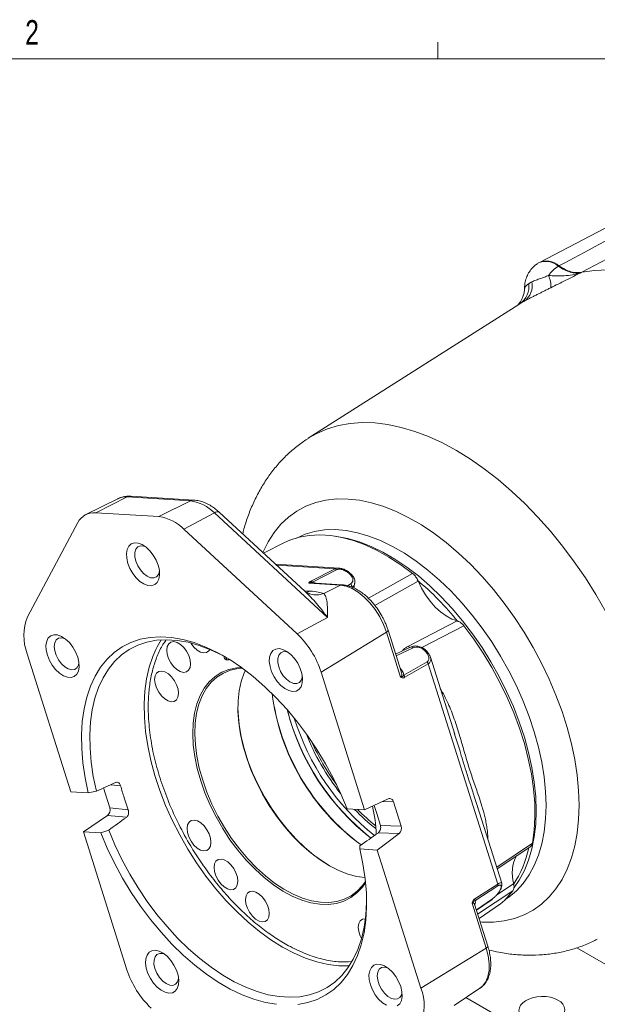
# Model space of a CAD drawing. Header units: inches. Extents: x 0.3 to 33.9, y 0.2 to 21.7.
# Tile 16 of 17: x 27.3 to 30.2, y 16.6 to 21.6. Entities that reach past the tile are written whole.
import ezdxf

# ---------------------------------------------------------------- set-up
doc = ezdxf.new("R2010")
doc.units = ezdxf.units.IN
doc.header["$MEASUREMENT"] = 0
doc.layers.add('SLD-0', color=7, linetype='Continuous', lineweight=15)
doc.styles.add('SLDTEXTSTYLE0', font='TXT', dxfattribs={"width": 0.75})

msp = doc.modelspace()

# ---------------------------------------------------------------- linework, layer by layer
at = {"color": 7, "linetype": 'Continuous', "lineweight": 15}
for p, q in [((30.7151, 20.7865), (29.917, 20.3702)), ((29.9126, 20.3676), (29.9095, 20.3657)), ((30.0172, 20.3523), (30.0141, 20.3504)), ((30.1306, 20.3178), (30.1336, 20.3197)), ((29.8118, 20.1556), (28.7358, 19.4715)), ((29.8105, 20.1545), (29.8119, 20.1554)), ((28.7961, 19.5099), (28.792, 19.5073)), ((27.8107, 19.1717), (27.6496, 19.0912)), ((28.1336, 19.1516), (27.8107, 19.1717)), ((28.1524, 19.1555), (27.8295, 19.1756)), ((27.7627, 19.1627), (27.5993, 19.0819)), ((28.1336, 19.1516), (27.9725, 19.0711)), ((27.6496, 19.0912), (27.9725, 19.0711)), ((28.2558, 19.0901), (28.1004, 19.0068)), ((28.8336, 18.5564), (28.2558, 19.0901)), ((28.7186, 18.6899), (28.2821, 19.093)), ((27.3009, 18.5587), (27.558, 19.0405)), ((28.1004, 19.0068), (28.6782, 18.4731)), ((28.6141, 18.9383), (28.507, 18.8853)), ((28.8938, 18.8079), (28.5689, 18.8282)), ((28.7485, 18.7408), (28.8727, 18.8041)), ((28.7566, 18.7363), (28.8808, 18.7997)), ((28.9039, 18.806), (28.8931, 18.808)), ((28.9509, 18.7745), (28.9516, 18.7737)), ((28.958, 18.7747), (28.9572, 18.7754)), ((28.9003, 18.7207), (28.7379, 18.7308)), ((28.9097, 18.7227), (28.7497, 18.7326)), ((28.9003, 18.7207), (28.8149, 18.6781)), ((28.9726, 18.7317), (28.972, 18.7291)), ((28.8336, 18.5564), (28.6782, 18.4731)), ((29.1355, 18.4809), (28.8012, 18.2771)), ((29.2079, 18.2516), (29.1355, 18.4809)), ((29.2115, 18.2755), (29.1436, 18.4905)), ((27.4749, 18.4528), (27.491, 18.449)), ((27.5217, 17.666), (27.2992, 18.3706)), ((29.2609, 18.4052), (29.1824, 18.3679)), ((29.3309, 18.3869), (29.3317, 18.3862)), ((29.338, 18.3871), (29.3373, 18.3879)), ((28.3246, 18.3467), (28.3243, 18.3465)), ((28.3292, 18.3438), (28.3299, 18.3415)), ((29.3426, 18.3288), (29.2234, 18.2604)), ((29.3485, 18.319), (29.2293, 18.2505)), ((29.7038, 17.1939), (29.3485, 18.319)), ((29.4841, 17.9603), (29.3602, 18.3525)), ((28.8012, 18.2771), (29.0237, 17.5726)), ((29.2128, 18.2709), (29.2111, 18.2754)), ((29.4839, 17.9602), (29.4822, 17.9658)), ((27.6114, 17.6599), (27.5217, 17.666)), ((27.6114, 17.6599), (27.6527, 17.6684)), ((27.7215, 17.583), (27.6893, 17.685)), ((27.7946, 17.6352), (27.8154, 17.5735)), ((29.0237, 17.5726), (29.1441, 17.6295)), ((29.1711, 17.6135), (29.21, 17.4904)), ((27.8154, 17.5735), (27.7215, 17.583)), ((29.0237, 17.5726), (28.9344, 17.5776)), ((29.6026, 17.5828), (29.5989, 17.5947)), ((29.7246, 17.1988), (29.5995, 17.5949)), ((27.5865, 17.4609), (27.7099, 17.5446)), ((27.7099, 17.5446), (27.8061, 17.5349)), ((29.1047, 17.4933), (29.0868, 17.5548)), ((27.8091, 16.7563), (27.5865, 17.4609)), ((27.5865, 17.4609), (27.6758, 17.4559)), ((27.7155, 17.4694), (27.6758, 17.4559)), ((29.21, 17.4904), (29.1047, 17.4933)), ((29.2002, 17.4519), (29.0885, 17.3674)), ((29.0922, 17.4549), (29.2002, 17.4519)), ((28.9989, 17.3736), (29, 17.3895)), ((28.9989, 17.3736), (29.0885, 17.3674)), ((29.0885, 17.3674), (29.311, 16.6629)), ((29.7018, 17.2711), (29.8726, 17.3863)), ((29.5868, 17.1185), (29.7038, 17.1939)), ((29.587, 17.109), (29.704, 17.1844)), ((29.7172, 17.1655), (29.7169, 17.1648)), ((29.5952, 17.0606), (29.6749, 17.1156)), ((29.6453, 16.8666), (29.5729, 17.0959)), ((29.5852, 17.091), (29.5846, 17.0938)), ((29.6535, 16.8762), (29.5856, 17.0912)), ((29.6085, 17.0186), (29.6907, 17.0734)), ((29.311, 16.6629), (29.6453, 16.8666)), ((29.4808, 16.5733), (29.6132, 16.6615))]:
    msp.add_line(p, q, dxfattribs=at)
at = {"color": 8, "linetype": 'Continuous', "lineweight": 15}
for p, q in [((29.8119, 20.1554), (29.8174, 20.1591)), ((28.7933, 19.508), (28.7917, 19.5071)), ((28.8727, 18.8041), (28.5748, 18.8227)), ((29.0433, 18.654), (29.2692, 18.7809)), ((28.9517, 18.7274), (28.9366, 18.7181)), ((29.0763, 18.6172), (29.2967, 18.7422)), ((28.7158, 18.6924), (28.7473, 18.6905)), ((28.7473, 18.6905), (28.7245, 18.6851)), ((29.497, 18.538), (29.2453, 18.4079)), ((29.5314, 18.5135), (29.3168, 18.4024)), ((29.1849, 18.36), (29.2716, 18.4012)), ((29.2587, 18.4021), (29.2453, 18.4079)), ((28.3096, 18.3553), (28.3051, 18.3527)), ((28.3172, 18.3456), (28.3117, 18.3424)), ((28.3292, 18.3436), (28.3208, 18.3388)), ((27.7261, 17.7017), (27.7765, 17.6966)), ((29.1135, 17.6151), (29.1711, 17.6135)), ((29.6989, 17.2802), (29.8819, 17.4037)), ((29.6015, 17.0409), (29.7815, 17.1589)), ((29.7855, 17.1947), (29.6994, 17.1388)), ((29.7172, 17.1655), (29.7191, 17.1675)), ((29.6768, 17.1182), (29.5949, 17.0616)), ((30.1087, 16.8688), (30.3577, 16.725)), ((30.054, 16.3182), (29.5418, 16.6139))]:
    msp.add_line(p, q, dxfattribs=at)
at = {"color": 7, "linetype": 'Continuous', "lineweight": 15, "flags": 128}
for points in [[(30.1336, 20.3197), (30.1985, 20.3296), (30.266, 20.3325), (30.336, 20.3285), (30.408, 20.3174), (30.4817, 20.2995), (30.5567, 20.2748), (30.6326, 20.2434), (30.7091, 20.2055), (30.7858, 20.1612), (30.8623, 20.1108), (30.9383, 20.0545), (31.0133, 19.9927), (31.0869, 19.9255), (31.1589, 19.8534), (31.2289, 19.7767), (31.2964, 19.6957), (31.3613, 19.611)], [(29.2692, 18.7809), (29.2088, 18.8256), (29.148, 18.8649), (29.0871, 18.8987), (29.0265, 18.9267), (28.9665, 18.9488), (28.9076, 18.9647), (28.8502, 18.9744), (28.7945, 18.9779), (28.741, 18.9751), (28.69, 18.966), (28.6419, 18.9506), (28.6141, 18.9383)], [(27.8136, 18.8326), (27.8241, 18.8062), (27.8385, 18.7811), (27.856, 18.7588), (27.8755, 18.7404), (27.8959, 18.7271), (27.916, 18.7197), (27.9347, 18.7185), (27.9509, 18.7237), (27.9635, 18.7349), (27.972, 18.7516), (27.9757, 18.7726), (27.9746, 18.7969), (27.9685, 18.8229), (27.958, 18.8492), (27.9436, 18.8743), (27.9261, 18.8967), (27.9066, 18.9151), (27.8862, 18.9284), (27.8661, 18.9358), (27.8474, 18.937), (27.8313, 18.9318), (27.8186, 18.9205), (27.8101, 18.9039), (27.8064, 18.8829), (27.8075, 18.8586), (27.8136, 18.8326)], [(27.9751, 18.7923), (27.9699, 18.7756), (27.96, 18.7638), (27.9462, 18.7582), (27.9297, 18.7593), (27.9117, 18.7668), (27.8938, 18.7803), (27.8774, 18.7987), (27.8638, 18.8203), (27.8541, 18.8436), (27.8492, 18.8666), (27.8494, 18.8874), (27.8546, 18.9044), (27.8645, 18.9162), (27.8783, 18.9217), (27.8949, 18.9207), (27.9024, 18.9183)], [(29.1355, 18.4809), (29.1204, 18.5209), (29.1009, 18.5601), (29.0774, 18.5971), (29.0508, 18.6309), (29.0218, 18.6605), (28.9913, 18.6849), (28.9603, 18.7034), (28.9296, 18.7155), (28.9003, 18.7207)], [(29.2974, 18.7426), (29.3146, 18.7062), (29.3353, 18.6712), (29.3589, 18.6387), (29.3848, 18.6094), (29.4124, 18.5842), (29.4409, 18.5636), (29.4696, 18.5482), (29.4977, 18.5383)], [(29.8819, 17.4037), (29.8905, 17.4685), (29.8941, 17.5366), (29.8929, 17.6076), (29.8869, 17.6812), (29.876, 17.7567), (29.8604, 17.8337), (29.8401, 17.9118), (29.8152, 17.9904), (29.7861, 18.069), (29.7527, 18.1471), (29.7153, 18.2243), (29.6743, 18.3), (29.6297, 18.3737), (29.582, 18.445), (29.5314, 18.5135)], [(27.4021, 18.3633), (27.4126, 18.337), (27.4271, 18.3119), (27.4445, 18.2895), (27.464, 18.2711), (27.4845, 18.2578), (27.5046, 18.2504), (27.5233, 18.2492), (27.5394, 18.2544), (27.5521, 18.2657), (27.5605, 18.2823), (27.5643, 18.3033), (27.5631, 18.3276), (27.5571, 18.3536), (27.5466, 18.38), (27.5322, 18.4051), (27.5147, 18.4274), (27.4952, 18.4458), (27.4748, 18.4591), (27.4546, 18.4665), (27.436, 18.4677), (27.4198, 18.4625), (27.4071, 18.4513), (27.3987, 18.4346), (27.3949, 18.4136), (27.3961, 18.3893), (27.4021, 18.3633)], [(27.5637, 18.323), (27.5617, 18.3142), (27.5541, 18.2997), (27.5421, 18.2909), (27.5268, 18.2886), (27.5093, 18.293), (27.4912, 18.3036), (27.4739, 18.3197), (27.4587, 18.3399), (27.447, 18.3626), (27.4396, 18.386), (27.4372, 18.4081), (27.4399, 18.4272), (27.4476, 18.4417), (27.4596, 18.4505), (27.4749, 18.4528), (27.4749, 18.4528)], [(28.9344, 17.5776), (28.9016, 17.6557), (28.8646, 17.7329), (28.8237, 17.8085), (28.7791, 17.8821), (28.7313, 17.9532), (28.6805, 18.0212), (28.6271, 18.0857), (28.5714, 18.1462), (28.5139, 18.2024), (28.4549, 18.2537), (28.3949, 18.3), (28.3342, 18.3407), (28.2734, 18.3757), (28.2127, 18.4047), (28.1527, 18.4275), (28.0938, 18.444), (28.0363, 18.454), (27.9808, 18.4575), (27.9274, 18.4544), (27.8768, 18.4447), (27.8291, 18.4286), (27.7847, 18.4061), (27.7439, 18.3774), (27.7071, 18.3427), (27.6745, 18.3023), (27.6462, 18.2564), (27.6225, 18.2053), (27.6036, 18.1494), (27.5896, 18.0891), (27.5806, 18.0248), (27.5766, 17.9569), (27.5778, 17.886), (27.584, 17.8125), (27.5952, 17.737), (27.6114, 17.6599)], [(27.6527, 17.6684), (27.637, 17.7432), (27.6261, 17.8166), (27.6201, 17.8879), (27.6191, 17.9567), (27.6229, 18.0225), (27.6317, 18.0849), (27.6453, 18.1434), (27.6637, 18.1977), (27.6867, 18.2472), (27.7141, 18.2918), (27.7458, 18.331), (27.7816, 18.3647), (27.8211, 18.3925), (27.8642, 18.4143), (27.9105, 18.43), (27.9597, 18.4393), (28.0114, 18.4423), (28.0654, 18.439), (28.1211, 18.4293), (28.1783, 18.4133), (28.2365, 18.3911), (28.2954, 18.363), (28.3166, 18.3515)], [(27.9845, 18.4416), (27.9635, 18.4062), (27.9563, 18.392)], [(28.0484, 18.4324), (28.0337, 18.4302), (28.0223, 18.4218), (28.0149, 18.4079), (28.0123, 18.3897), (28.0146, 18.3685), (28.0217, 18.3462), (28.0329, 18.3245), (28.0474, 18.3052), (28.0639, 18.2899), (28.0813, 18.2797), (28.0979, 18.2755), (28.1125, 18.2777), (28.124, 18.2861), (28.1313, 18.3), (28.1339, 18.3182), (28.1316, 18.3394), (28.1246, 18.3617), (28.1134, 18.3834), (28.0989, 18.4027), (28.0823, 18.4181), (28.065, 18.4282), (28.0484, 18.4324)], [(28.135, 18.4259), (28.1365, 18.4236), (28.1509, 18.4043), (28.1675, 18.3889), (28.1848, 18.3787), (28.2015, 18.3746), (28.2161, 18.3768), (28.2276, 18.3852), (28.2325, 18.3929)], [(28.6559, 18.178), (28.6735, 18.18), (28.688, 18.1883), (28.6986, 18.2023), (28.7048, 18.2213), (28.7061, 18.2441), (28.7024, 18.2694), (28.6941, 18.2958), (28.6816, 18.3217), (28.6655, 18.3456), (28.6469, 18.3661), (28.6268, 18.3821), (28.6063, 18.3925), (28.5868, 18.3969), (28.5692, 18.3948), (28.5547, 18.3866), (28.5441, 18.3725), (28.5379, 18.3536), (28.5366, 18.3307), (28.5403, 18.3054), (28.5486, 18.279), (28.5612, 18.2531), (28.5772, 18.2292), (28.5958, 18.2087), (28.6159, 18.1928), (28.6364, 18.1823), (28.6559, 18.178)], [(28.7054, 18.252), (28.7002, 18.2353), (28.6903, 18.2235), (28.6765, 18.2179), (28.66, 18.2189), (28.642, 18.2265), (28.6241, 18.24), (28.6077, 18.2583), (28.5941, 18.28), (28.5844, 18.3033), (28.5795, 18.3263), (28.5797, 18.3471), (28.5849, 18.3641), (28.5948, 18.3758), (28.6086, 18.3814), (28.6252, 18.3804), (28.6327, 18.378)], [(27.9866, 18.282), (27.972, 18.2798), (27.9606, 18.2714), (27.9532, 18.2575), (27.9506, 18.2393), (27.9529, 18.2182), (27.96, 18.1958), (27.9712, 18.1741), (27.9857, 18.1548), (28.0022, 18.1395), (28.0195, 18.1293), (28.0362, 18.1251), (28.0508, 18.1273), (28.0623, 18.1357), (28.0696, 18.1496), (28.0722, 18.1679), (28.0699, 18.189), (28.0629, 18.2113), (28.0516, 18.233), (28.0372, 18.2523), (28.0206, 18.2677), (28.0033, 18.2779), (27.9866, 18.282)], [(28.3934, 18.301), (28.3698, 18.2991), (28.3299, 18.2906), (28.2931, 18.2758), (28.2596, 18.2549), (28.2299, 18.228), (28.2043, 18.1955), (28.183, 18.1577), (28.1663, 18.115), (28.1543, 18.0678), (28.1473, 18.0167), (28.1451, 17.9622), (28.148, 17.9048), (28.1558, 17.8452), (28.1685, 17.7841), (28.1858, 17.722)], [(28.196, 17.7247), (28.1788, 17.7861), (28.1663, 17.8466), (28.1586, 17.9055), (28.1558, 17.9622), (28.1579, 18.0161), (28.1648, 18.0667), (28.1767, 18.1133), (28.1932, 18.1555), (28.2142, 18.1929), (28.2396, 18.2251), (28.2689, 18.2516), (28.302, 18.2723), (28.3385, 18.2869), (28.3779, 18.2953), (28.3988, 18.2971)], [(28.4147, 18.2853), (28.4089, 18.2726), (28.3935, 18.2292), (28.3829, 18.1815), (28.3771, 18.1301), (28.3763, 18.0754), (28.3803, 18.0181), (28.3892, 17.9588), (28.4029, 17.898), (28.4213, 17.8365), (28.444, 17.7748), (28.471, 17.7137), (28.5019, 17.6538), (28.5363, 17.5957), (28.574, 17.54), (28.6145, 17.4874), (28.6574, 17.4383), (28.7023, 17.3934), (28.7486, 17.353), (28.7958, 17.3177), (28.8435, 17.2877), (28.8912, 17.2634), (28.9384, 17.2451), (28.9845, 17.2329), (29.0255, 17.2273)], [(28.8426, 17.2882), (28.8127, 17.3068), (28.7647, 17.3412), (28.7176, 17.3808), (28.6718, 17.4252), (28.6279, 17.4738), (28.5863, 17.5262), (28.5474, 17.5818), (28.5117, 17.64), (28.4795, 17.7002), (28.4512, 17.7618), (28.4271, 17.8241), (28.4074, 17.8864), (28.3924, 17.9481), (28.3822, 18.0086), (28.3768, 18.0671), (28.376, 18.0965)], [(28.1858, 17.722), (28.2078, 17.6596), (28.234, 17.5976), (28.2643, 17.5366), (28.2983, 17.4773), (28.3356, 17.4204), (28.3759, 17.3663), (28.4187, 17.3157), (28.4636, 17.2692), (28.5101, 17.2271), (28.5577, 17.1901), (28.6059, 17.1584), (28.6542, 17.1323), (28.7021, 17.1123), (28.749, 17.0984), (28.7946, 17.0909), (28.8382, 17.0897), (28.8794, 17.095), (28.9178, 17.1066), (28.9531, 17.1245), (28.9847, 17.1485), (29.0124, 17.1782), (29.0284, 17.2009)], [(29.0278, 17.2076), (29.0132, 17.1871), (28.9858, 17.1577), (28.9545, 17.134), (28.9197, 17.1164), (28.8817, 17.1048), (28.8409, 17.0996), (28.7978, 17.1008), (28.7528, 17.1082), (28.7064, 17.1219), (28.6591, 17.1418), (28.6113, 17.1675), (28.5637, 17.1988), (28.5166, 17.2355), (28.4706, 17.2771), (28.4262, 17.3231), (28.3839, 17.3731), (28.3441, 17.4265), (28.3071, 17.4829), (28.2735, 17.5415), (28.2436, 17.6018), (28.2177, 17.6631), (28.196, 17.7247)], [(28.1524, 17.5207), (28.1378, 17.5185), (28.1263, 17.5101), (28.119, 17.4962), (28.1164, 17.478), (28.1187, 17.4568), (28.1257, 17.4345), (28.1369, 17.4128), (28.1514, 17.3935), (28.168, 17.3781), (28.1853, 17.3679), (28.2019, 17.3638), (28.2166, 17.366), (28.228, 17.3744), (28.2354, 17.3883), (28.238, 17.4065), (28.2357, 17.4276), (28.2286, 17.45), (28.2174, 17.4717), (28.2029, 17.491), (28.1864, 17.5063), (28.1691, 17.5165), (28.1524, 17.5207)], [(29.0337, 17.1085), (29.0336, 17.1013), (29.0297, 17.0354), (29.021, 16.973), (29.0073, 16.9145), (28.989, 16.8603), (28.966, 16.8107), (28.9386, 16.7662), (28.9069, 16.7269), (28.8711, 16.6933), (28.8315, 16.6654), (28.7885, 16.6436), (28.7422, 16.628), (28.693, 16.6186), (28.6412, 16.6156), (28.5873, 16.619), (28.5315, 16.6287), (28.4743, 16.6447), (28.4161, 16.6668), (28.3573, 16.695), (28.2982, 16.7289), (28.2393, 16.7685), (28.1811, 16.8133), (28.1238, 16.8631), (28.068, 16.9176), (28.0139, 16.9763), (27.9621, 17.0389), (27.9127, 17.1049), (27.8663, 17.1739), (27.8231, 17.2453), (27.7833, 17.3187), (27.7474, 17.3936), (27.7155, 17.4694)], [(27.6758, 17.4559), (27.7086, 17.3777), (27.7456, 17.3006), (27.7866, 17.2249), (27.8311, 17.1513), (27.8789, 17.0803), (27.9297, 17.0122), (27.9831, 16.9477), (28.0388, 16.8872), (28.0963, 16.8311), (28.1553, 16.7797), (28.2154, 16.7335), (28.276, 16.6928), (28.3369, 16.6577), (28.3975, 16.6287), (28.4575, 16.6059), (28.5164, 16.5895), (28.5739, 16.5795)], [(28.6828, 16.5791), (28.7335, 16.5887), (28.7812, 16.6049), (28.8255, 16.6273), (28.8663, 16.656), (28.9031, 16.6907), (28.9358, 16.7312), (28.964, 16.7771), (28.9877, 16.8282), (29.0066, 16.8841), (29.0206, 16.9444), (29.0296, 17.0087), (29.0336, 17.0765), (29.0325, 17.1474), (29.0263, 17.2209), (29.0151, 17.2965), (28.9989, 17.3736)], [(28.29, 17.3217), (28.2753, 17.3195), (28.2639, 17.3111), (28.2565, 17.2972), (28.2539, 17.279), (28.2562, 17.2578), (28.2633, 17.2355), (28.2745, 17.2138), (28.289, 17.1945), (28.3055, 17.1791), (28.3229, 17.169), (28.3395, 17.1648), (28.3541, 17.167), (28.3656, 17.1754), (28.3729, 17.1893), (28.3755, 17.2075), (28.3732, 17.2287), (28.3662, 17.251), (28.355, 17.2727), (28.3405, 17.292), (28.3239, 17.3073), (28.3066, 17.3175), (28.29, 17.3217)], [(28.451, 17.1574), (28.4364, 17.1552), (28.4249, 17.1468), (28.4176, 17.133), (28.415, 17.1147), (28.4173, 17.0936), (28.4244, 17.0712), (28.4356, 17.0495), (28.4501, 17.0302), (28.4666, 17.0149), (28.4839, 17.0047), (28.5006, 17.0005), (28.5152, 17.0028), (28.5267, 17.0111), (28.534, 17.025), (28.5366, 17.0433), (28.5343, 17.0644), (28.5273, 17.0867), (28.516, 17.1084), (28.5016, 17.1277), (28.485, 17.1431), (28.4677, 17.1533), (28.451, 17.1574)], [(29.0275, 17.016), (29.0128, 17.0138), (29.0014, 17.0055), (28.9941, 16.9916), (28.9914, 16.9733), (28.9938, 16.9522), (29.0008, 16.9299), (29.0076, 16.9156)], [(28.0234, 16.6366), (28.041, 16.6386), (28.0555, 16.6469), (28.0661, 16.6609), (28.0723, 16.6799), (28.0736, 16.7027), (28.07, 16.7281), (28.0616, 16.7544), (28.0491, 16.7803), (28.033, 16.8042), (28.0144, 16.8248), (27.9943, 16.8407), (27.9739, 16.8511), (27.9543, 16.8555), (27.9368, 16.8534), (27.9223, 16.8452), (27.9116, 16.8311), (27.9055, 16.8122), (27.9042, 16.7894), (27.9078, 16.764), (27.9161, 16.7376), (27.9287, 16.7117), (27.9447, 16.6878), (27.9634, 16.6673), (27.9835, 16.6514), (28.0039, 16.6409), (28.0234, 16.6366)], [(27.952, 16.7619), (27.947, 16.7849), (27.9472, 16.8057), (27.9524, 16.8227), (27.9624, 16.8344), (27.9762, 16.84), (27.9927, 16.839), (28.0003, 16.8366)], [(28.073, 16.7106), (28.0677, 16.6939), (28.0578, 16.6821), (28.044, 16.6765), (28.0275, 16.6776), (28.0095, 16.6851), (27.9916, 16.6986), (27.9752, 16.7169), (27.9616, 16.7386), (27.952, 16.7619)], [(28.8921, 16.7767), (28.9451, 16.7766), (28.9457, 16.7766)], [(29.1904, 16.571), (29.2031, 16.5822), (29.2115, 16.5988), (29.2153, 16.6199), (29.2141, 16.6441), (29.2081, 16.6702), (29.1976, 16.6965), (29.1832, 16.7216), (29.1657, 16.744), (29.1462, 16.7623), (29.1258, 16.7756), (29.1056, 16.7831), (29.087, 16.7842), (29.0708, 16.779), (29.0581, 16.7678), (29.0497, 16.7512), (29.0459, 16.7301), (29.0471, 16.7059), (29.0531, 16.6798)], [(29.1778, 16.6052), (29.1603, 16.6095), (29.1422, 16.6201), (29.1249, 16.6362), (29.1097, 16.6564), (29.098, 16.6791), (29.0906, 16.7025), (29.0882, 16.7246), (29.0909, 16.7437), (29.0986, 16.7583), (29.1106, 16.767), (29.1259, 16.7693), (29.142, 16.7655)], [(29.0531, 16.6798), (29.0636, 16.6535), (29.0781, 16.6284), (29.0955, 16.606), (29.115, 16.5877), (29.1355, 16.5744)]]:
    msp.add_lwpolyline(points, dxfattribs=at)
at = {"color": 8, "linetype": 'Continuous', "lineweight": 15, "flags": 128}
for points in [[(30.2566, 18.5852), (30.2062, 18.6726), (30.1524, 18.7578), (30.0955, 18.8404), (30.0359, 18.9201), (29.9737, 18.9964), (29.9092, 19.069), (29.8428, 19.1375), (29.7748, 19.2017), (29.7055, 19.2613), (29.6351, 19.3159), (29.5642, 19.3653), (29.4928, 19.4093), (29.4215, 19.4476), (29.3505, 19.4802), (29.2802, 19.5068), (29.2109, 19.5273), (29.1428, 19.5416), (29.0764, 19.5497), (29.012, 19.5515), (28.9498, 19.5471), (28.8901, 19.5363), (28.8333, 19.5193), (28.7795, 19.4962), (28.7358, 19.4715)], [(30.1196, 17.5967), (30.1171, 17.6722), (30.1097, 17.7501), (30.0975, 17.8299), (30.0805, 17.9112), (30.0588, 17.9935), (30.0326, 18.0763), (30.0019, 18.1591), (29.967, 18.2415), (29.9281, 18.3229), (29.8854, 18.4029), (29.8391, 18.481), (29.7896, 18.5567), (29.7371, 18.6297), (29.6819, 18.6994), (29.6244, 18.7655), (29.5648, 18.8276), (29.5036, 18.8853), (29.4411, 18.9383), (29.3777, 18.9862), (29.3137, 19.0289), (29.2495, 19.0659), (29.1855, 19.0972), (29.1221, 19.1225), (29.0596, 19.1417), (28.9984, 19.1546), (28.9388, 19.1613), (28.8813, 19.1616), (28.8261, 19.1556), (28.7736, 19.1433), (28.7241, 19.1247), (28.6778, 19.1), (28.6351, 19.0693), (28.5962, 19.0328), (28.5613, 18.9907), (28.5306, 18.9433), (28.5044, 18.8908), (28.5034, 18.8886)], [(28.6752, 18.962), (28.7193, 18.9815), (28.7679, 18.9956), (28.8192, 19.0035), (28.873, 19.005), (28.9289, 19.0003), (28.9865, 18.9892), (29.0455, 18.972), (29.1055, 18.9486), (29.166, 18.9193), (29.2268, 18.8842), (29.2874, 18.8436), (29.3473, 18.7977), (29.4063, 18.7469), (29.4639, 18.6914), (29.5198, 18.6316), (29.5736, 18.568), (29.625, 18.5008), (29.6736, 18.4307), (29.719, 18.3579), (29.7611, 18.283), (29.7995, 18.2065), (29.8341, 18.1288), (29.8644, 18.0505), (29.8905, 17.9721), (29.912, 17.894), (29.9289, 17.8169), (29.9411, 17.7411), (29.9484, 17.6673), (29.9509, 17.5958), (29.9484, 17.5271), (29.9411, 17.4616), (29.9289, 17.3999), (29.912, 17.3423), (29.8905, 17.2891), (29.8644, 17.2408), (29.8341, 17.1976), (29.7995, 17.1597), (29.7611, 17.1276), (29.7418, 17.1145)], [(29.7875, 17.1758), (29.8144, 17.2146), (29.8404, 17.2628), (29.8619, 17.3158), (29.8788, 17.3733), (29.8909, 17.4349), (29.8982, 17.5002), (29.9007, 17.5687), (29.8982, 17.6401), (29.8909, 17.7138), (29.8788, 17.7894), (29.8619, 17.8663), (29.8404, 17.9442), (29.8144, 18.0225), (29.7841, 18.1006), (29.7497, 18.1781), (29.7113, 18.2544), (29.6694, 18.3291), (29.624, 18.4018), (29.5755, 18.4718), (29.5243, 18.5388), (29.4706, 18.6023), (29.4148, 18.6619), (29.3573, 18.7173), (29.2985, 18.768), (29.2387, 18.8138), (29.1782, 18.8543), (29.1176, 18.8893), (29.0572, 18.9185), (28.9974, 18.9418), (28.9385, 18.9591), (28.881, 18.9701), (28.8768, 18.9707)], [(29.1436, 18.4905), (29.1438, 18.4895), (29.1431, 18.4876), (29.1415, 18.4855), (29.1389, 18.4832), (29.1355, 18.4809)], [(27.9563, 18.392), (27.9406, 18.3563), (27.9223, 18.3018), (27.9088, 18.243), (27.9002, 18.1802), (27.8966, 18.1141), (27.8978, 18.0449), (27.9041, 17.9733), (27.9152, 17.8997), (27.9312, 17.8246), (27.9519, 17.7485), (27.9771, 17.672), (28.0068, 17.5957), (28.0406, 17.52), (28.0784, 17.4455), (28.1199, 17.3727), (28.1648, 17.3021), (28.2128, 17.2342), (28.2635, 17.1695), (28.3166, 17.1085), (28.3717, 17.0516), (28.4284, 16.9991), (28.4864, 16.9514), (28.5451, 16.909), (28.6043, 16.872), (28.6635, 16.8407), (28.7223, 16.8154), (28.7803, 16.7962), (28.837, 16.7833), (28.8921, 16.7767)], [(29.6143, 17.0003), (29.6244, 16.9996), (29.6819, 16.9993), (29.7371, 17.0053), (29.7896, 17.0176), (29.8391, 17.0362), (29.8854, 17.0609), (29.9281, 17.0916), (29.967, 17.1281), (30.0019, 17.1701), (30.0326, 17.2176), (30.0588, 17.27), (30.0805, 17.3273), (30.0975, 17.3889), (30.1097, 17.4547), (30.1171, 17.524), (30.1196, 17.5967)], [(29.6132, 16.6615), (29.6268, 16.6727), (29.6428, 16.6943), (29.6539, 16.7213), (29.6598, 16.7531), (29.6603, 16.7887), (29.6555, 16.8269), (29.6453, 16.8666)], [(29.6453, 16.8666), (29.6488, 16.869), (29.6514, 16.8712), (29.653, 16.8733), (29.6536, 16.8752), (29.6535, 16.8762)]]:
    msp.add_lwpolyline(points, dxfattribs=at)
at = {"color": 8, "linetype": 'Continuous', "lineweight": 15}
for centre, radius, start, end in [((29.9506, 20.2813), 0.0939, 47.4117, 115.9429), ((27.8032, 19.0782), 0.0937, 85.4241, 115.6195), ((27.8273, 19.1392), 0.0364, 86.6518, 117.1642), ((28.1502, 19.1192), 0.0364, 86.5362, 117.1657), ((28.2712, 19.0713), 0.0243, 63.3569, 129.4707), ((28.9086, 18.7045), 0.0182, 86.4753, 117.1665)]:
    msp.add_arc(centre, radius, start, end, dxfattribs=at)
at = {"color": 7, "linetype": 'Continuous', "lineweight": 15}
for centre, radius, start, end in [((29.9536, 20.2832), 0.0939, 47.4207, 115.9311), ((30.1204, 20.1847), 0.1969, 122.6679, 143.0844), ((29.8644, 20.2518), 0.111, 354.0894, 27.4022), ((29.7575, 20.2464), 0.1059, 304.4677, 8.1787), ((29.7812, 20.2519), 0.0991, 306.471, 11.0068), ((28.1055, 18.9437), 0.2098, 44.2627, 82.3128), ((27.641, 18.9986), 0.093, 84.7382, 153.2197), ((27.9431, 18.8535), 0.2196, 44.2627, 82.3128), ((28.3203, 17.5839), 1.516, 38.8678, 50.1316), ((27.5344, 18.4626), 0.2525, 157.6063, 201.3618), ((28.3605, 18.137), 0.4624, 17.6365, 46.6056), ((29.6755, 18.3085), 1.1338, 187.1532, 233.7965), ((29.6893, 18.3165), 1.1479, 187.5003, 233.4835), ((29.7992, 18.3819), 1.2086, 194.2127, 232.0398), ((29.8099, 18.3882), 1.2198, 194.4526, 231.8292), ((29.8465, 18.4085), 1.2378, 197.2651, 231.361), ((29.8598, 18.4142), 1.2218, 201.6794, 218.3152), ((29.8663, 18.418), 1.2189, 204.0169, 215.9777), ((29.151, 17.6104), 0.0204, 8.7837, 109.8436), ((27.6885, 17.572), 0.0347, 307.8643, 18.3365), ((29.6507, 18.2247), 0.9392, 223.7306, 232.7112), ((29.6463, 18.2199), 0.9221, 224.4068, 232.143), ((28.3014, 17.4156), 0.7827, 2.4155, 13), ((29.1759, 17.4786), 0.0361, 312.3065, 19.1043), ((29.3335, 17.49), 0.5406, 326.3515, 348.1056), ((29.9726, 17.2499), 0.1944, 151.7395, 196.3907), ((29.4797, 17.3882), 0.379, 303.8293, 322.7687), ((28.2498, 16.8964), 0.4624, 197.6365, 226.6056), ((29.0759, 16.5709), 0.2525, 337.6063, 21.3618), ((29.1788, 16.6411), 0.036, 268.3741, 357.5675)]:
    msp.add_arc(centre, radius, start, end, dxfattribs=at)
for centre, major_axis, ratio, start_param, end_param in [((29.1725, 18.0174), (8.4068, 3.7523), 0.033129, 1.726013, 1.737775), ((28.4036, 17.5736), (-0.4815, 0.8772), 0.537245, 1.149066, 1.216594), ((28.4036, 17.5736), (-0.5216, 0.854), 0.617107, 4.331372, 4.376493), ((29.1725, 18.0174), (7.8294, 5.5776), 0.042027, 1.716198, 1.72796), ((29.1725, 18.0174), (7.8354, 5.5769), 0.042853, 4.659895, 4.671657)]:
    msp.add_ellipse(centre, major_axis=major_axis, ratio=ratio, start_param=start_param, end_param=end_param, dxfattribs=at)
msp.add_ellipse((29.9297, 16.5505), major_axis=(0.1172, 0.0027), ratio=0.592198, dxfattribs=at)
for points, knots in [([(30.7974, 20.77), (30.6751, 20.7044), (30.4152, 20.5651), (30.155, 20.426), (30.0172, 20.3523)], [0, 0, 0, 0, 0.4703254, 1, 1, 1, 1]), ([(30.1336, 20.3197), (30.3072, 20.4108), (30.5698, 20.5487), (30.8322, 20.6865), (30.9212, 20.7332)], [0, 0, 0, 0, 0.661168, 1, 1, 1, 1]), ([(29.9099, 20.3651), (29.9044, 20.3616), (29.8907, 20.353), (29.8733, 20.3341), (29.8579, 20.3106), (29.8475, 20.285), (29.8417, 20.2604), (29.8414, 20.2445), (29.8413, 20.2377)], [0, 0, 0, 0, 0.128729, 0.318374, 0.502095, 0.6831, 0.864835, 1, 1, 1, 1]), ([(30.1306, 20.3178), (30.1301, 20.3177), (30.1215, 20.3158), (30.1034, 20.3147), (30.075, 20.3196), (30.0448, 20.3309), (30.0244, 20.3439), (30.0141, 20.3504)], [0, 0, 0, 0, 0.014322, 0.253699, 0.500028, 0.74622, 1, 1, 1, 1]), ([(30.1336, 20.3197), (30.125, 20.3186), (30.1076, 20.3163), (30.0785, 20.3216), (30.048, 20.3329), (30.0276, 20.3458), (30.0172, 20.3523)], [0, 0, 0, 0, 0.246215, 0.500001, 0.746214, 1, 1, 1, 1]), ([(29.963, 20.3029), (29.9563, 20.3003), (29.9428, 20.2951), (29.9258, 20.289), (29.9114, 20.284), (29.8995, 20.2797), (29.8884, 20.2754), (29.8818, 20.2723), (29.8785, 20.2708)], [0, 0, 0, 0, 0.196553, 0.399577, 0.546778, 0.695321, 0.847205, 1, 1, 1, 1]), ([(30.1306, 20.3178), (30.1305, 20.3177), (30.1163, 20.3129), (30.0877, 20.3058), (30.0322, 20.2999), (29.9899, 20.3018), (29.963, 20.3029)], [0, 0, 0, 0, 0.00233, 0.278135, 0.541057, 1, 1, 1, 1]), ([(29.9748, 20.2404), (30.0004, 20.2532), (30.0389, 20.2725), (30.0908, 20.2983), (30.1172, 20.3112), (30.1305, 20.3177), (30.1306, 20.3178)], [0, 0, 0, 0, 0.493398, 0.745029, 0.997453, 1, 1, 1, 1]), ([(29.8407, 20.2374), (29.8407, 20.2369), (29.8415, 20.229), (29.839, 20.2142), (29.8339, 20.1948), (29.8263, 20.1786), (29.8182, 20.1661), (29.8109, 20.1572), (29.8056, 20.1518), (29.8029, 20.1496), (29.803, 20.1496), (29.803, 20.1497)], [0, 0, 0, 0, 0.0115271, 0.1761594, 0.328379, 0.4671263, 0.5902652, 0.700032, 0.8067096, 0.9193836, 1, 1, 1, 1]), ([(29.8401, 20.1722), (29.842, 20.1732), (29.8481, 20.1765), (29.8593, 20.1825), (29.8745, 20.1904), (29.891, 20.1988), (29.9078, 20.2071), (29.9244, 20.2153), (29.9405, 20.2233), (29.9574, 20.2317), (29.969, 20.2375), (29.9748, 20.2404)], [0, 0, 0, 0, 0.054739, 0.180353, 0.306792, 0.436105, 0.566551, 0.672887, 0.779972, 0.889532, 1, 1, 1, 1]), ([(28.7362, 19.4708), (28.7276, 19.4655), (28.7002, 19.4488), (28.6578, 19.415), (28.6092, 19.3702), (28.5647, 19.3204), (28.5243, 19.2664), (28.4881, 19.208), (28.4561, 19.1455), (28.4289, 19.0786), (28.4105, 19.0244), (28.4028, 18.9917), (28.4008, 18.9834)], [0, 0, 0, 0, 0.05085, 0.160799, 0.270881, 0.381604, 0.493446, 0.606841, 0.722148, 0.839616, 0.959351, 1, 1, 1, 1]), ([(27.8295, 19.175), (27.8248, 19.1754), (27.8114, 19.1766), (27.7895, 19.1727), (27.7716, 19.168), (27.7635, 19.163), (27.7629, 19.1626)], [0, 0, 0, 0, 0.203167, 0.582763, 0.966862, 1, 1, 1, 1]), ([(28.282, 19.093), (28.2755, 19.0988), (28.2619, 19.1109), (28.2396, 19.1261), (28.2157, 19.1393), (28.1905, 19.1489), (28.1692, 19.1544), (28.1564, 19.1548), (28.1524, 19.1549)], [0, 0, 0, 0, 0.165277, 0.345721, 0.531332, 0.720485, 0.911297, 1, 1, 1, 1]), ([(28.8808, 18.7997), (28.8829, 18.8006), (28.8871, 18.8023), (28.8951, 18.8029), (28.9042, 18.8019), (28.9178, 18.7979), (28.9347, 18.7892), (28.9455, 18.7794), (28.9509, 18.7745)], [0, 0, 0, 0, 0.100369, 0.203538, 0.320795, 0.446566, 0.722294, 1, 1, 1, 1]), ([(28.9575, 18.7751), (28.953, 18.7794), (28.944, 18.7879), (28.9276, 18.7979), (28.9139, 18.8045), (28.9059, 18.8057), (28.9039, 18.806)], [0, 0, 0, 0, 0.310141, 0.61197, 0.900542, 1, 1, 1, 1]), ([(28.9516, 18.7737), (28.9549, 18.7696), (28.9615, 18.7614), (28.9645, 18.748), (28.9617, 18.7356), (28.9551, 18.7301), (28.9517, 18.7274)], [0, 0, 0, 0, 0.250109, 0.499883, 0.749769, 1, 1, 1, 1]), ([(28.9731, 18.729), (28.9737, 18.7329), (28.9749, 18.7407), (28.9721, 18.7528), (28.9667, 18.7645), (28.9609, 18.7713), (28.958, 18.7746)], [0, 0, 0, 0, 0.254833, 0.507265, 0.756632, 1, 1, 1, 1]), ([(29.2974, 18.7426), (29.2956, 18.7465), (29.2909, 18.7565), (29.2812, 18.7702), (29.2729, 18.7776), (29.2692, 18.7809)], [0, 0, 0, 0, 0.264035, 0.67114, 1, 1, 1, 1]), ([(28.7379, 18.7308), (28.7378, 18.7315), (28.7376, 18.7328), (28.7398, 18.7353), (28.7433, 18.738), (28.7467, 18.7398), (28.7485, 18.7408)], [0, 0, 0, 0, 0.244465, 0.499018, 0.744762, 1, 1, 1, 1]), ([(28.7379, 18.7308), (28.7406, 18.7322), (28.7454, 18.7347), (28.7531, 18.7358), (28.7566, 18.7363)], [0, 0, 0, 0, 0.549901, 1, 1, 1, 1]), ([(29.1087, 18.5694), (29.1017, 18.5808), (29.0919, 18.5968), (29.0755, 18.6187), (29.0608, 18.6363), (29.0424, 18.6555), (29.0222, 18.6734), (29.0006, 18.6895), (28.9779, 18.703), (28.9544, 18.7134), (28.9315, 18.7204), (28.9167, 18.7218), (28.9097, 18.7225)], [0, 0, 0, 0, 0.136621, 0.192147, 0.283678, 0.37771, 0.477637, 0.580896, 0.686628, 0.794251, 0.903323, 1, 1, 1, 1]), ([(28.9582, 18.7093), (28.9584, 18.7108), (28.9589, 18.714), (28.9574, 18.7193), (28.9549, 18.724), (28.9528, 18.7262), (28.9517, 18.7274)], [0, 0, 0, 0, 0.279846, 0.559233, 0.779575, 1, 1, 1, 1]), ([(28.9695, 18.7061), (28.9701, 18.7124), (28.9709, 18.7207), (28.9728, 18.7271), (28.9733, 18.7288)], [0, 0, 0, 0, 0.743433, 1, 1, 1, 1]), ([(28.7185, 18.6898), (28.7194, 18.689), (28.7207, 18.6879), (28.7219, 18.6867), (28.7223, 18.6863)], [0, 0, 0, 0, 0.713713, 1, 1, 1, 1]), ([(28.7376, 18.6784), (28.7335, 18.6804), (28.7256, 18.6842), (28.7234, 18.6857), (28.7223, 18.6864)], [0, 0, 0, 0, 0.523966, 1, 1, 1, 1]), ([(28.7473, 18.6905), (28.7609, 18.6893), (28.7877, 18.687), (28.806, 18.681), (28.8149, 18.6781)], [0, 0, 0, 0, 0.510173, 1, 1, 1, 1]), ([(28.8149, 18.6781), (28.819, 18.673), (28.8273, 18.6626), (28.8315, 18.6375), (28.8335, 18.6117), (28.8341, 18.5861), (28.8338, 18.5666), (28.8336, 18.5564)], [0, 0, 0, 0, 0.2382245, 0.487464, 0.6506258, 0.8163934, 1, 1, 1, 1]), ([(29.1434, 18.4905), (29.1416, 18.4964), (29.1375, 18.5091), (29.1291, 18.5297), (29.1194, 18.5502), (29.1119, 18.5636), (29.1087, 18.5694)], [0, 0, 0, 0, 0.219717, 0.473736, 0.771953, 1, 1, 1, 1]), ([(29.5314, 18.5135), (29.5287, 18.5167), (29.5218, 18.5249), (29.5099, 18.534), (29.5015, 18.537), (29.4977, 18.5383)], [0, 0, 0, 0, 0.264035, 0.67114, 1, 1, 1, 1]), ([(29.3373, 18.3879), (29.3342, 18.3907), (29.3282, 18.3961), (29.3143, 18.4043), (29.2964, 18.4102), (29.2765, 18.4108), (29.2659, 18.407), (29.2609, 18.4052)], [0, 0, 0, 0, 0.150376, 0.293879, 0.556626, 0.792174, 1, 1, 1, 1]), ([(29.2716, 18.4012), (29.2762, 18.4027), (29.2852, 18.4057), (29.3019, 18.4039), (29.3183, 18.3977), (29.3267, 18.3905), (29.3309, 18.3869)], [0, 0, 0, 0, 0.250231, 0.500117, 0.749891, 1, 1, 1, 1]), ([(29.3317, 18.3862), (29.3363, 18.3808), (29.3456, 18.3702), (29.3516, 18.3556), (29.3525, 18.3447), (29.351, 18.338), (29.3478, 18.3325), (29.3443, 18.3301), (29.3426, 18.3288)], [0, 0, 0, 0, 0.277705, 0.553432, 0.679078, 0.796459, 0.899572, 1, 1, 1, 1]), ([(29.3604, 18.3521), (29.3579, 18.3581), (29.3529, 18.3704), (29.3429, 18.3816), (29.3379, 18.3873)], [0, 0, 0, 0, 0.492812, 1, 1, 1, 1]), ([(28.3117, 18.3424), (28.3111, 18.343), (28.3091, 18.3449), (28.3068, 18.3486), (28.3055, 18.3515), (28.3051, 18.3527)], [0, 0, 0, 0, 0.222016, 0.693317, 1, 1, 1, 1]), ([(28.3208, 18.3388), (28.32, 18.3389), (28.3183, 18.3392), (28.3153, 18.3402), (28.313, 18.3416), (28.3117, 18.3424)], [0, 0, 0, 0, 0.287838, 0.574885, 1, 1, 1, 1]), ([(28.314, 18.3471), (28.3146, 18.3467), (28.3158, 18.346), (28.3175, 18.3454), (28.3187, 18.3452), (28.3193, 18.3451)], [0, 0, 0, 0, 0.320975, 0.657444, 1, 1, 1, 1]), ([(28.3299, 18.3415), (28.3292, 18.3411), (28.3275, 18.3401), (28.3245, 18.3391), (28.3221, 18.3389), (28.3208, 18.3388)], [0, 0, 0, 0, 0.2605069, 0.6280288, 1, 1, 1, 1]), ([(29.2234, 18.2604), (29.2215, 18.2582), (29.2174, 18.2534), (29.2113, 18.2523), (29.2079, 18.2516)], [0, 0, 0, 0, 0.450099, 1, 1, 1, 1]), ([(29.2293, 18.2505), (29.2275, 18.2496), (29.224, 18.2479), (29.2183, 18.2473), (29.2128, 18.2482), (29.2095, 18.2505), (29.2079, 18.2516)], [0, 0, 0, 0, 0.25504, 0.500972, 0.755367, 1, 1, 1, 1]), ([(29.6541, 17.4213), (29.6537, 17.4312), (29.653, 17.4509), (29.6494, 17.4806), (29.6444, 17.5099), (29.6381, 17.5387), (29.6304, 17.5682), (29.6207, 17.6011), (29.6092, 17.6365), (29.5965, 17.6732), (29.5838, 17.7095), (29.5709, 17.7472), (29.5584, 17.7855), (29.5462, 17.8254), (29.5343, 17.866), (29.5226, 17.9073), (29.5103, 17.9496), (29.497, 17.9927), (29.4826, 18.0358), (29.4672, 18.0772), (29.4504, 18.117), (29.4317, 18.1562), (29.4174, 18.1812), (29.4102, 18.1937)], [0, 0, 0, 0, 0.040879, 0.08218, 0.12473, 0.165042, 0.204275, 0.249889, 0.304165, 0.352058, 0.401019, 0.450114, 0.499825, 0.547145, 0.597927, 0.647881, 0.69566, 0.74973, 0.802719, 0.85142, 0.90113, 0.950593, 1, 1, 1, 1]), ([(27.7765, 17.6966), (27.7754, 17.6995), (27.7733, 17.7054), (27.7675, 17.7114), (27.7605, 17.7145), (27.7544, 17.7143), (27.751, 17.7129), (27.75, 17.7125)], [0, 0, 0, 0, 0.227694, 0.455352, 0.683802, 0.912407, 1, 1, 1, 1]), ([(27.8061, 17.5349), (27.8083, 17.5368), (27.8126, 17.5407), (27.8165, 17.5496), (27.8181, 17.5596), (27.8172, 17.5679), (27.8158, 17.5723), (27.8154, 17.5735)], [0, 0, 0, 0, 0.227395, 0.45475, 0.683031, 0.911699, 1, 1, 1, 1]), ([(29.1047, 17.4933), (29.1052, 17.49), (29.1064, 17.4836), (29.1048, 17.4733), (29.1009, 17.464), (29.0962, 17.458), (29.0931, 17.4555), (29.0922, 17.4549)], [0, 0, 0, 0, 0.227694, 0.455352, 0.683802, 0.912407, 1, 1, 1, 1]), ([(29.8709, 17.3854), (29.8737, 17.3877), (29.879, 17.3919), (29.881, 17.4), (29.8819, 17.4037)], [0, 0, 0, 0, 0.529202, 1, 1, 1, 1]), ([(29.7169, 17.1648), (29.715, 17.161), (29.7113, 17.1534), (29.7011, 17.1401), (29.689, 17.1274), (29.6809, 17.1213), (29.6768, 17.1182)], [0, 0, 0, 0, 0.250109, 0.499883, 0.749769, 1, 1, 1, 1]), ([(29.704, 17.1844), (29.7058, 17.1855), (29.7094, 17.1876), (29.7139, 17.1889), (29.7176, 17.1888), (29.721, 17.1861), (29.7219, 17.1789), (29.7187, 17.17), (29.7172, 17.1655)], [0, 0, 0, 0, 0.100369, 0.203538, 0.320795, 0.446566, 0.722294, 1, 1, 1, 1]), ([(29.7169, 17.1648), (29.7181, 17.1658), (29.7202, 17.1676), (29.7206, 17.1703), (29.7208, 17.1715)], [0, 0, 0, 0, 0.541559, 1, 1, 1, 1]), ([(29.7191, 17.1675), (29.7195, 17.1679), (29.7206, 17.1689), (29.7207, 17.1703), (29.7208, 17.1712)], [0, 0, 0, 0, 0.382831, 1, 1, 1, 1]), ([(29.7209, 17.1707), (29.7227, 17.1766), (29.7262, 17.1883), (29.7251, 17.1956), (29.7245, 17.1993)], [0, 0, 0, 0, 0.506018, 1, 1, 1, 1]), ([(29.7815, 17.1589), (29.7829, 17.1612), (29.7865, 17.1671), (29.7885, 17.1796), (29.7869, 17.1903), (29.7861, 17.1951)], [0, 0, 0, 0, 0.264035, 0.67114, 1, 1, 1, 1]), ([(29.5729, 17.0959), (29.5734, 17.0983), (29.5744, 17.1032), (29.5777, 17.1095), (29.5818, 17.1148), (29.5851, 17.1172), (29.5868, 17.1185)], [0, 0, 0, 0, 0.244465, 0.499018, 0.744762, 1, 1, 1, 1]), ([(29.587, 17.109), (29.5849, 17.1078), (29.58, 17.1053), (29.5754, 17.0992), (29.5729, 17.0959)], [0, 0, 0, 0, 0.450099, 1, 1, 1, 1]), ([(29.5859, 17.0865), (29.5877, 17.0918), (29.5903, 17.0995), (29.5897, 17.1064), (29.5879, 17.1081), (29.587, 17.109)], [0, 0, 0, 0, 0.525343, 0.771017, 1, 1, 1, 1]), ([(29.6749, 17.1157), (29.675, 17.1158), (29.676, 17.1162), (29.6764, 17.1173), (29.6768, 17.1182)], [0, 0, 0, 0, 0.136767, 1, 1, 1, 1]), ([(29.6587, 16.857), (29.6759, 16.8528), (29.7183, 16.8426), (29.7858, 16.8336), (29.8602, 16.8293), (29.9328, 16.8317), (30.0031, 16.8405), (30.0708, 16.8553), (30.1353, 16.8765), (30.1828, 16.8958), (30.2075, 16.9097), (30.2129, 16.9127)], [0, 0, 0, 0, 0.090876, 0.223505, 0.353665, 0.481155, 0.605996, 0.728404, 0.84874, 0.967458, 1, 1, 1, 1]), ([(29.6115, 16.6607), (29.6125, 16.6613), (29.6213, 16.6658), (29.6344, 16.6791), (29.6495, 16.7), (29.66, 16.7244), (29.6666, 16.7513), (29.669, 16.7802), (29.6679, 16.8101), (29.6633, 16.8397), (29.6582, 16.8618), (29.6541, 16.8737), (29.6533, 16.8762)], [0, 0, 0, 0, 0.017043, 0.145184, 0.265265, 0.387531, 0.510406, 0.632054, 0.750976, 0.865707, 0.971882, 1, 1, 1, 1])]:
    msp.add_open_spline(points, degree=3, knots=knots, dxfattribs=at)
at = {"color": 8, "linetype": 'Continuous', "lineweight": 15}
for points, knots in [([(29.8623, 20.2614), (29.8613, 20.2607), (29.856, 20.2569), (29.8483, 20.2499), (29.8412, 20.2411), (29.8421, 20.2386), (29.8424, 20.2376)], [0, 0, 0, 0, 0.078411, 0.418085, 0.765218, 1, 1, 1, 1]), ([(28.8727, 18.8041), (28.8754, 18.8053), (28.881, 18.8076), (28.891, 18.8083), (28.8988, 18.8078), (28.9031, 18.8065), (28.9036, 18.8063)], [0, 0, 0, 0, 0.302994, 0.61389, 0.951168, 1, 1, 1, 1]), ([(28.9509, 18.7745), (28.9521, 18.775), (28.9545, 18.7761), (28.9566, 18.7762), (28.9569, 18.7755), (28.957, 18.7754)], [0, 0, 0, 0, 0.464164, 0.928328, 1, 1, 1, 1]), ([(28.9516, 18.7737), (28.9528, 18.7743), (28.9553, 18.7754), (28.9574, 18.7754), (28.9577, 18.7747), (28.9578, 18.7745)], [0, 0, 0, 0, 0.441464, 0.882927, 1, 1, 1, 1]), ([(28.7496, 18.7325), (28.7491, 18.7326), (28.7465, 18.7329), (28.7423, 18.7325), (28.7394, 18.7314), (28.7379, 18.7308)], [0, 0, 0, 0, 0.1364866, 0.5833524, 1, 1, 1, 1]), ([(28.7698, 18.7314), (28.7691, 18.7318), (28.765, 18.734), (28.7604, 18.7353), (28.7566, 18.7363)], [0, 0, 0, 0, 0.159925, 1, 1, 1, 1]), ([(28.972, 18.7291), (28.9715, 18.7263), (28.9701, 18.7182), (28.9629, 18.7128), (28.9582, 18.7093)], [0, 0, 0, 0, 0.345484, 1, 1, 1, 1]), ([(28.7223, 18.6863), (28.7314, 18.6774), (28.7502, 18.659), (28.7775, 18.6279), (28.8056, 18.5937), (28.824, 18.5691), (28.8336, 18.5564)], [0, 0, 0, 0, 0.232658, 0.481175, 0.730877, 1, 1, 1, 1]), ([(28.8149, 18.6781), (28.8039, 18.6752), (28.7817, 18.6695), (28.7545, 18.6713), (28.741, 18.678), (28.7375, 18.6798)], [0, 0, 0, 0, 0.424894, 0.849578, 1, 1, 1, 1]), ([(27.9781, 17.7349), (27.9674, 17.7714), (27.9459, 17.8455), (27.926, 17.9558), (27.917, 18.0561), (27.9176, 18.1447), (27.9254, 18.2217), (27.9402, 18.2939), (27.9628, 18.3597), (27.9854, 18.4085), (28.0026, 18.4322), (28.0077, 18.4392)], [0, 0, 0, 0, 0.130938, 0.265925, 0.404716, 0.51321, 0.621714, 0.732516, 0.84333, 0.954132, 1, 1, 1, 1]), ([(29.2453, 18.4079), (29.2402, 18.4051), (29.2299, 18.3993), (29.2187, 18.3902), (29.216, 18.3855), (29.2148, 18.3833)], [0, 0, 0, 0, 0.34308, 0.690527, 1, 1, 1, 1]), ([(29.2608, 18.4049), (29.261, 18.4051), (29.2621, 18.406), (29.2649, 18.4057), (29.2685, 18.4042), (29.2706, 18.4022), (29.2716, 18.4012)], [0, 0, 0, 0, 0.072761, 0.432487, 0.716191, 1, 1, 1, 1]), ([(29.3371, 18.3877), (29.3371, 18.3879), (29.3367, 18.3887), (29.3346, 18.3886), (29.3322, 18.3875), (29.3309, 18.3869)], [0, 0, 0, 0, 0.11594, 0.55797, 1, 1, 1, 1]), ([(29.3378, 18.3872), (29.3377, 18.3873), (29.3374, 18.3879), (29.3353, 18.3878), (29.3329, 18.3867), (29.3317, 18.3862)], [0, 0, 0, 0, 0.069805, 0.534902, 1, 1, 1, 1]), ([(29.3585, 18.3541), (29.3598, 18.3517), (29.3625, 18.3463), (29.3621, 18.3381), (29.3599, 18.3303), (29.3554, 18.3238), (29.3507, 18.3206), (29.3485, 18.319)], [0, 0, 0, 0, 0.180578, 0.408231, 0.618076, 0.811491, 1, 1, 1, 1]), ([(29.2234, 18.2604), (29.223, 18.2634), (29.2222, 18.2697), (29.2169, 18.2822), (29.2097, 18.2908), (29.205, 18.2963)], [0, 0, 0, 0, 0.247089, 0.512391, 1, 1, 1, 1]), ([(29.2079, 18.2516), (29.209, 18.2525), (29.2114, 18.2542), (29.2133, 18.2586), (29.214, 18.2643), (29.2132, 18.2686), (29.2128, 18.2709)], [0, 0, 0, 0, 0.208335, 0.431796, 0.693104, 1, 1, 1, 1]), ([(29.5989, 17.5947), (29.5947, 17.6085), (29.5772, 17.6662), (29.545, 17.7596), (29.5124, 17.869), (29.4925, 17.9326), (29.4839, 17.9602)], [0, 0, 0, 0, 0.118505, 0.494257, 0.780119, 1, 1, 1, 1]), ([(28.9558, 16.7979), (28.9368, 16.7969), (28.8931, 16.7943), (28.8184, 16.8062), (28.7332, 16.8315), (28.6508, 16.869), (28.5737, 16.9141), (28.5031, 16.9638), (28.4332, 17.0215), (28.3647, 17.0867), (28.2989, 17.1584), (28.2369, 17.2353), (28.1792, 17.3164), (28.1215, 17.4086), (28.0662, 17.5118), (28.0158, 17.624), (27.9905, 17.6983), (27.9781, 17.7349)], [0, 0, 0, 0, 0.055876, 0.129166, 0.204731, 0.28242, 0.34315, 0.403887, 0.465909, 0.527938, 0.589961, 0.65199, 0.71272, 0.773456, 0.85114, 0.926709, 1, 1, 1, 1]), ([(29.7038, 17.1939), (29.7061, 17.1953), (29.7109, 17.1982), (29.7167, 17.2007), (29.7211, 17.2015), (29.7241, 17.2012), (29.7238, 17.1992), (29.7237, 17.1985)], [0, 0, 0, 0, 0.197879, 0.400918, 0.621186, 0.860173, 1, 1, 1, 1]), ([(29.5846, 17.0938), (29.5839, 17.0949), (29.5827, 17.0969), (29.5798, 17.0981), (29.5766, 17.098), (29.5741, 17.0966), (29.5729, 17.0959)], [0, 0, 0, 0, 0.306874, 0.568204, 0.791657, 1, 1, 1, 1])]:
    msp.add_open_spline(points, degree=3, knots=knots, dxfattribs=at)
at = {"color": 7, "linetype": 'Continuous', "lineweight": 15}
for points in [[(29.8785, 20.2708), (29.8756, 20.2693), (29.8697, 20.2663), (29.8648, 20.263), (29.8623, 20.2614)], [(29.8174, 20.1591), (29.8209, 20.1611), (29.8278, 20.1653), (29.836, 20.1699), (29.8401, 20.1722)], [(28.8808, 18.7997), (28.8801, 18.8003), (28.8788, 18.8016), (28.8768, 18.803), (28.8747, 18.8039), (28.8733, 18.8041), (28.8727, 18.8041)], [(28.7485, 18.7408), (28.7491, 18.7407), (28.7505, 18.7405), (28.7526, 18.7396), (28.7546, 18.7382), (28.7559, 18.737), (28.7566, 18.7363)], [(29.3426, 18.3288), (29.3432, 18.3282), (29.3445, 18.3268), (29.3462, 18.3243), (29.3475, 18.3217), (29.3481, 18.3199), (29.3485, 18.319)], [(29.2293, 18.2505), (29.229, 18.2514), (29.2284, 18.2532), (29.227, 18.2559), (29.2253, 18.2583), (29.224, 18.2597), (29.2234, 18.2604)], [(29.704, 17.1844), (29.7042, 17.1851), (29.7047, 17.1864), (29.7048, 17.1887), (29.7046, 17.1913), (29.7041, 17.193), (29.7038, 17.1939)], [(29.5868, 17.1185), (29.5871, 17.1176), (29.5876, 17.1158), (29.5878, 17.1133), (29.5877, 17.1109), (29.5873, 17.1096), (29.587, 17.109)]]:
    msp.add_open_spline(points, degree=3, dxfattribs=at)
at = {"layer": 'SLD-0'}
for p, q in [((29.3979, 21.4106), (29.3979, 21.4954)), ((0.5229, 21.4106), (33.5229, 21.4106))]:
    msp.add_line(p, q, dxfattribs=at)

# ---------------------------------------------------------------- texts
at = {"color": 7, "linetype": 'Continuous', "lineweight": 0, "insert": (27.2892, 21.608), "char_height": 0.125, "attachment_point": 1, "style": 'SLDTEXTSTYLE0'}
msp.add_mtext('2', dxfattribs=at)

doc.saveas('drawing.dxf')
